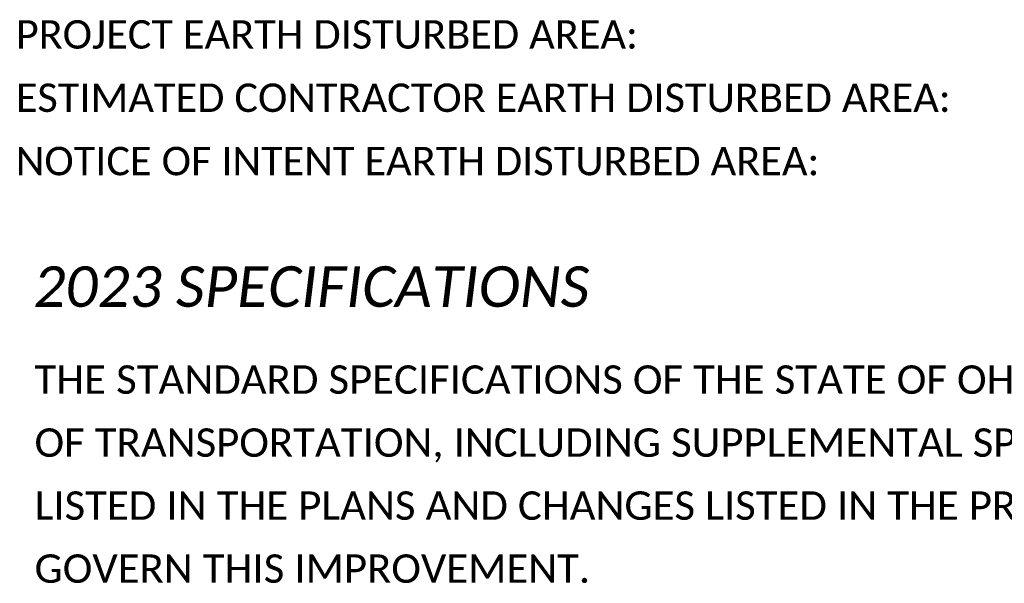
# Model space of a CAD drawing. Header units: feet. Extents: x -18 to 2245837, y -21 to 596159.
# Tile 13 of 35: x 14.2 to 19.06, y 5.53 to 8.31. Entities that reach past the tile are written whole.
import ezdxf
from ezdxf.enums import TextEntityAlignment as Align

# ---------------------------------------------------------------- set-up
doc = ezdxf.new("R2010")
doc.units = ezdxf.units.FT
doc.header["$MEASUREMENT"] = 0
doc.layers.add('SH_Text', color=7, linetype='Continuous')
doc.styles.add('P_Slanted_Title', font='calibrii.ttf', dxfattribs={"height": 0.2})
doc.styles.add('P_Straight_Normal', font='calibri.ttf', dxfattribs={"height": 0.14})

msp = doc.modelspace()

# ---------------------------------------------------------------- texts
at = {"layer": 'SH_Text', "color": 1, "style": 'P_Straight_Normal'}
for s, p in [('PROJECT EARTH DISTURBED AREA:', (14.1844, 8.3034)), ('ESTIMATED CONTRACTOR EARTH DISTURBED AREA:', (14.1844, 7.9914)), ('NOTICE OF INTENT EARTH DISTURBED AREA:', (14.1844, 7.6794))]:
    msp.add_text(s, height=0.14, dxfattribs=at).set_placement(p, align=Align.TOP_LEFT)
at = {"layer": 'SH_Text', "color": 1, "style": 'P_Slanted_Title'}
msp.add_text('2023 SPECIFICATIONS', height=0.2, dxfattribs=at).set_placement((14.2711, 6.891, 3534245.5033))
at = {"layer": 'SH_Text', "color": 1, "insert": (14.2768, 6.6026, 3534245.5033), "char_height": 0.14, "width": 6.504011, "attachment_point": 1, "line_spacing_factor": 1.33, "style": 'P_Straight_Normal'}
msp.add_mtext('\\pxql;{\\W1.01;THE STANDARD SPECIFICATIONS OF THE STATE OF OHIO, DEPARTMENT OF TRANSPORTATION, INCLUDING SUPPLEMENTAL SPECIFICATIONS LISTED IN THE PLANS AND CHANGES LISTED IN THE PROPOSAL SHALL GOVERN THIS IMPROVEMENT.}', dxfattribs=at)

doc.saveas('drawing.dxf')
